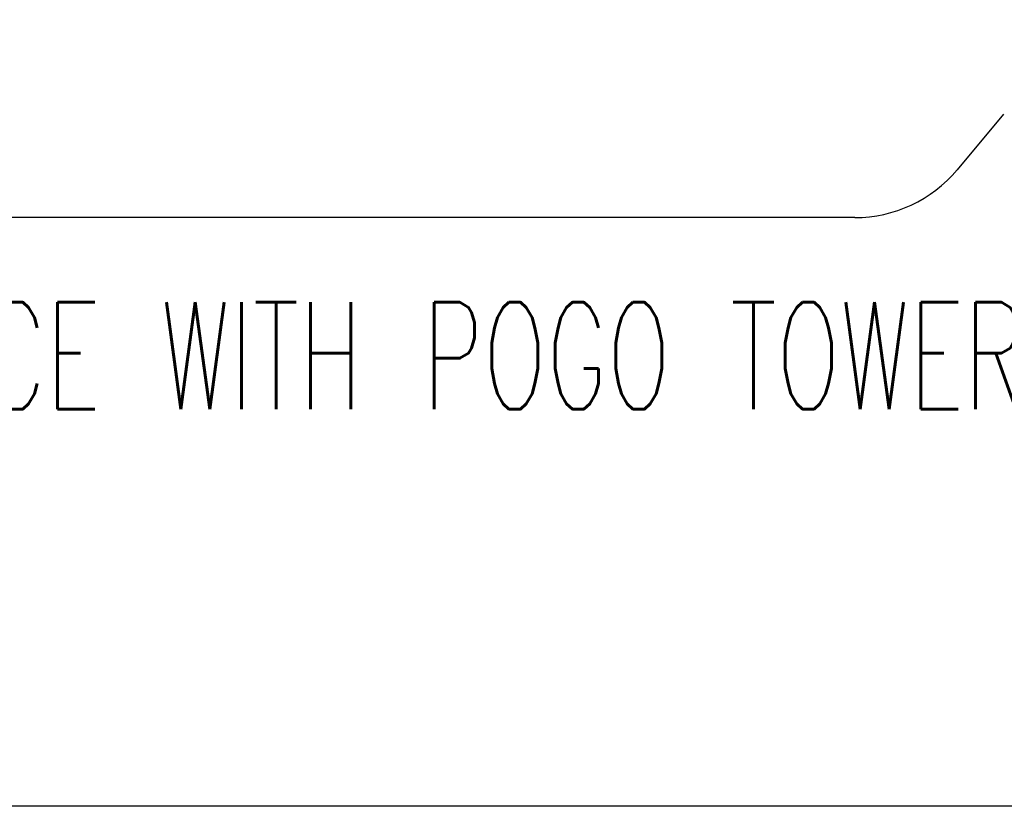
# Model space of a CAD drawing. Extents: x -1763 to 4575, y -3429 to 1051.
# Tile 121 of 174: x 3232 to 3379, y -2620 to -2502. Entities that reach past the tile are written whole.
import ezdxf

# ---------------------------------------------------------------- set-up
doc = ezdxf.new("R2010")
doc.units = 0
doc.layers.add('1', color=7, linetype='CONTINUOUS')
doc.styles.add('CONVERTER_1', font='txt.shx', dxfattribs={"width": 0.63})
doc.dimstyles.get("Standard").update_dxf_attribs({"dimtxt": 0.18, "dimasz": 0.18, "dimexe": 0.18, "dimexo": 0.0625, "dimgap": 0.09, "dimtad": 0, "dimtih": 1, "dimtoh": 1, "dimdec": 4, "dimzin": 0, "dimtxsty": 'STANDARD', "dimcen": 0.09, "dimazin": 3, "dimtfac": 1, "dimtdec": 4, "dimtofl": 0, "dimtmove": 0, "dimatfit": 3, "dimtolj": 1, "dimtzin": 0})

# ---------------------------------------------------------------- blocks, each defined once
blk = doc.blocks.new('TEXT__610', base_point=(-2000, -2800))
at = {"layer": '1', "color": 1, "linetype": 'CONTINUOUS'}
blk.add_line((4500, -2620), (-700, -2620), dxfattribs=at)
blk = doc.blocks.new('Z-STACK', base_point=(-660.97, -2583.47))
at = {"layer": '1', "color": 1, "linetype": 'CONTINUOUS'}
for p, q in [((3379.36, -2516.34), (3372.39, -2524.66)), ((3357.06, -2531.82), (3153.4, -2531.82))]:
    blk.add_line(p, q, dxfattribs=at)
blk.add_arc((3357.06, -2511.82), 20, -90, -39.9388, dxfattribs=at)
at = {"layer": '1', "color": 1, "style": 'CONVERTER_1', "width": 0.63}
blk.add_text('12" WAFER PROBER INTERFACE WITH POGO TOWER', height=16, dxfattribs=at).set_placement((3025.75, -2560.5))
at = {"layer": '1', "color": 1, "linetype": 'CONTINUOUS', "has_arrowhead": 0}
blk.add_leader([(3330.81, -2468.96), (3581.55, -2534.31)], dimstyle='Standard', dxfattribs=at)

msp = doc.modelspace()

# ---------------------------------------------------------------- block references
at = {"layer": '1'}
for name, p in [('TEXT__610', (-2000, -2800)), ('Z-STACK', (-660.97, -2583.47))]:
    msp.add_blockref(name, p, dxfattribs=at)

doc.saveas('drawing.dxf')
